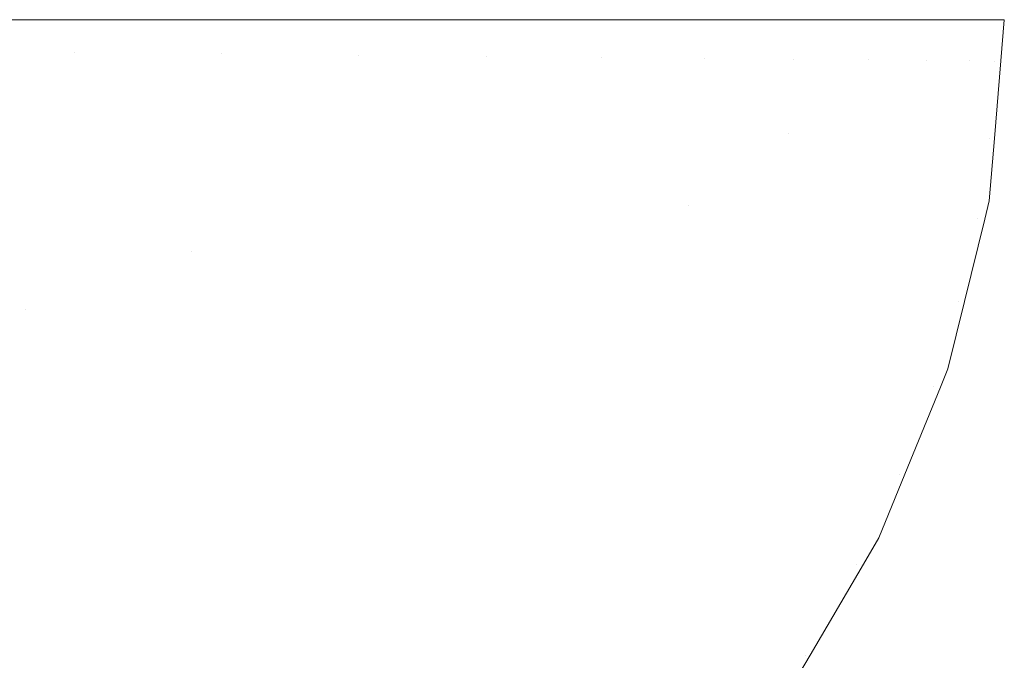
# Model space of a CAD drawing. Header units: centimetres. Extents: x 54.012 to 54.213, y 4.2 to 4.3.
# Tile 9 of 9: x 54.168 to 54.213, y 4.271 to 4.3. Entities that reach past the tile are written whole.
import ezdxf

# ---------------------------------------------------------------- set-up
doc = ezdxf.new("R2010")
doc.units = ezdxf.units.CM
doc.header["$LTSCALE"] = 2.54
doc.layers.add('Lucido design-1', color=7, linetype='Continuous')

# ---------------------------------------------------------------- blocks, each defined once
blk = doc.blocks.new('Gruppo-1')
at = {"color": 7, "linetype": 'Continuous', "lineweight": 9}
for points, invisible_edges in [([(54.170886, 4.298719, -2276.983655), (54.163797, 4.298786, -2276.987923), (54.163786, 4.300212, -2276.987862)], 11), ([(54.163786, 4.300212, -2276.987862), (54.170852, 4.300212, -2276.983553), (54.170886, 4.298719, -2276.983655)], 10), ([(54.170886, 4.298719, -2313.083655), (54.163797, 4.298786, -2313.087923), (54.163786, 4.300212, -2313.087862)], 11), ([(54.163786, 4.300212, -2313.087862), (54.170852, 4.300212, -2313.083553), (54.170886, 4.298719, -2313.083655)], 10), ([(54.170886, 4.298719, -2276.983655), (54.170852, 4.300212, -2276.983553), (54.174057, 4.300212, -2276.981598)], 9), ([(54.170886, 4.298719, -2313.083655), (54.170852, 4.300212, -2313.083553), (54.174057, 4.300212, -2313.081598)], 9), ([(54.177612, 4.298656, -2276.979109), (54.170886, 4.298719, -2276.983655), (54.174057, 4.300212, -2276.981598)], 11), ([(54.177612, 4.298656, -2313.079109), (54.170886, 4.298719, -2313.083655), (54.174057, 4.300212, -2313.081598)], 11), ([(54.174057, 4.300212, -2276.981598), (54.177562, 4.300212, -2276.979001), (54.177612, 4.298656, -2276.979109)], 10), ([(54.174057, 4.300212, -2313.081598), (54.177562, 4.300212, -2313.079001), (54.177612, 4.298656, -2313.079109)], 10), ([(54.183918, 4.298597, -2276.974297), (54.177612, 4.298656, -2276.979109), (54.177562, 4.300212, -2276.979001)], 11), ([(54.177562, 4.300212, -2276.979001), (54.183936, 4.300212, -2276.974279), (54.183918, 4.298597, -2276.974297)], 10), ([(54.183918, 4.298597, -2313.074297), (54.177612, 4.298656, -2313.079109), (54.177562, 4.300212, -2313.079001)], 11), ([(54.177562, 4.300212, -2313.079001), (54.183936, 4.300212, -2313.074279), (54.183918, 4.298597, -2313.074297)], 10), ([(54.189747, 4.298542, -2276.969229), (54.183918, 4.298597, -2276.974297), (54.18431, 4.300212, -2276.974002)], 11), ([(54.183918, 4.298597, -2276.974297), (54.183936, 4.300212, -2276.974279), (54.18431, 4.300212, -2276.974002)], 9), ([(54.189747, 4.298542, -2313.069229), (54.183918, 4.298597, -2313.074297), (54.18431, 4.300212, -2313.074002)], 11), ([(54.183918, 4.298597, -2313.074297), (54.183936, 4.300212, -2313.074279), (54.18431, 4.300212, -2313.074002)], 9), ([(54.18431, 4.300212, -2276.974002), (54.189663, 4.300212, -2276.969103), (54.189747, 4.298542, -2276.969229)], 10), ([(54.18431, 4.300212, -2313.074002), (54.189663, 4.300212, -2313.069103), (54.189747, 4.298542, -2313.069229)], 10), ([(54.189747, 4.298542, -2276.969229), (54.189663, 4.300212, -2276.969103), (54.193449, 4.300212, -2276.965638)], 9), ([(54.189747, 4.298542, -2313.069229), (54.189663, 4.300212, -2313.069103), (54.193449, 4.300212, -2313.065638)], 9), ([(54.193449, 4.300212, -2276.965638), (54.195043, 4.298492, -2276.963922), (54.189747, 4.298542, -2276.969229)], 11), ([(54.193449, 4.300212, -2313.065638), (54.195043, 4.298492, -2313.063922), (54.189747, 4.298542, -2313.069229)], 11), ([(54.193449, 4.300212, -2276.965638), (54.194997, 4.300212, -2276.963853), (54.195043, 4.298492, -2276.963922)], 10), ([(54.193449, 4.300212, -2313.065638), (54.194997, 4.300212, -2313.063853), (54.195043, 4.298492, -2313.063922)], 10), ([(54.199755, 4.298448, -2276.958396), (54.195043, 4.298492, -2276.963922), (54.194997, 4.300212, -2276.963853)], 11), ([(54.194997, 4.300212, -2276.963853), (54.199755, 4.300212, -2276.958367), (54.199755, 4.298448, -2276.958396)], 10), ([(54.199755, 4.298448, -2313.058396), (54.195043, 4.298492, -2313.063922), (54.194997, 4.300212, -2313.063853)], 11), ([(54.194997, 4.300212, -2313.063853), (54.199755, 4.300212, -2313.058367), (54.199755, 4.298448, -2313.058396)], 10), ([(54.203833, 4.29841, -2276.952675), (54.199755, 4.298448, -2276.958396), (54.200276, 4.300212, -2276.957767)], 11), ([(54.199755, 4.298448, -2276.958396), (54.199755, 4.300212, -2276.958367), (54.200276, 4.300212, -2276.957767)], 9), ([(54.203833, 4.29841, -2313.052675), (54.199755, 4.298448, -2313.058396), (54.200276, 4.300212, -2313.057767)], 11), ([(54.199755, 4.298448, -2313.058396), (54.199755, 4.300212, -2313.058367), (54.200276, 4.300212, -2313.057767)], 9), ([(54.200276, 4.300212, -2276.957767), (54.203715, 4.300212, -2276.952574), (54.203833, 4.29841, -2276.952675)], 10), ([(54.200276, 4.300212, -2313.057767), (54.203715, 4.300212, -2313.052574), (54.203833, 4.29841, -2313.052675)], 10), ([(54.203833, 4.29841, -2276.952675), (54.203715, 4.300212, -2276.952574), (54.206079, 4.300212, -2276.949004)], 9), ([(54.203833, 4.29841, -2313.052675), (54.203715, 4.300212, -2313.052574), (54.206079, 4.300212, -2313.049004)], 9), ([(54.206079, 4.300212, -2276.949004), (54.207233, 4.298378, -2276.946785), (54.203833, 4.29841, -2276.952675)], 11), ([(54.206079, 4.300212, -2313.049004), (54.207233, 4.298378, -2313.046785), (54.203833, 4.29841, -2313.052675)], 11), ([(54.206079, 4.300212, -2276.949004), (54.207139, 4.300212, -2276.946725), (54.207233, 4.298378, -2276.946785)], 10), ([(54.206079, 4.300212, -2313.049004), (54.207139, 4.300212, -2313.046725), (54.207233, 4.298378, -2313.046785)], 10), ([(54.209919, 4.298352, -2276.940757), (54.207233, 4.298378, -2276.946785), (54.207139, 4.300212, -2276.946725)], 11), ([(54.207139, 4.300212, -2276.946725), (54.209924, 4.300212, -2276.940742), (54.209919, 4.298352, -2276.940757)], 10), ([(54.209919, 4.298352, -2313.040757), (54.207233, 4.298378, -2313.046785), (54.207139, 4.300212, -2313.046725)], 11), ([(54.207139, 4.300212, -2313.046725), (54.209924, 4.300212, -2313.040742), (54.209919, 4.298352, -2313.040757)], 10), ([(54.21186, 4.298334, -2276.934621), (54.209919, 4.298352, -2276.940757), (54.210115, 4.300212, -2276.94033)], 11), ([(54.209919, 4.298352, -2276.940757), (54.209924, 4.300212, -2276.940742), (54.210115, 4.300212, -2276.94033)], 9), ([(54.21186, 4.298334, -2313.034621), (54.209919, 4.298352, -2313.040757), (54.210115, 4.300212, -2313.04033)], 11), ([(54.209919, 4.298352, -2313.040757), (54.209924, 4.300212, -2313.040742), (54.210115, 4.300212, -2313.04033)], 9), ([(54.210115, 4.300212, -2276.94033), (54.211741, 4.300212, -2276.934578), (54.21186, 4.298334, -2276.934621)], 10), ([(54.210115, 4.300212, -2313.04033), (54.211741, 4.300212, -2313.034578), (54.21186, 4.298334, -2313.034621)], 10), ([(54.21186, 4.298334, -2276.934621), (54.211741, 4.300212, -2276.934578), (54.212528, 4.300212, -2276.931795)], 9), ([(54.21186, 4.298334, -2313.034621), (54.211741, 4.300212, -2313.034578), (54.212528, 4.300212, -2313.031795)], 9), ([(54.213034, 4.298323, -2276.928414), (54.21186, 4.298334, -2276.934621), (54.212528, 4.300212, -2276.931795)], 11), ([(54.213034, 4.298323, -2313.028414), (54.21186, 4.298334, -2313.034621), (54.212528, 4.300212, -2313.031795)], 11), ([(54.212528, 4.300212, -2276.931795), (54.212858, 4.300212, -2276.928393), (54.213034, 4.298323, -2276.928414)], 10), ([(54.212528, 4.300212, -2313.031795), (54.212858, 4.300212, -2313.028393), (54.213034, 4.298323, -2313.028414)], 10), ([(54.212858, 4.300212, -2276.928393), (54.213463, 4.300212, -2276.92217), (54.213305, 4.29833, -2276.92217)], 8), ([(54.213305, 4.29833, -2276.92217), (54.213034, 4.298323, -2276.928414), (54.212858, 4.300212, -2276.928393)], 11), ([(54.212858, 4.300212, -2313.028393), (54.213463, 4.300212, -2313.02217), (54.213305, 4.29833, -2313.02217)], 8), ([(54.213305, 4.29833, -2313.02217), (54.213034, 4.298323, -2313.028414), (54.212858, 4.300212, -2313.028393)], 11), ([(54.170251, 4.293011, -2276.983655), (54.16319, 4.293332, -2276.987923), (54.163797, 4.298786, -2276.987923), (54.170886, 4.298719, -2276.983655)], 15), ([(54.170251, 4.293011, -2313.083655), (54.16319, 4.293332, -2313.087923), (54.163797, 4.298786, -2313.087923), (54.170886, 4.298719, -2313.083655)], 15), ([(54.170886, 4.298719, -2276.983655), (54.177612, 4.298656, -2276.979109), (54.17695, 4.292706, -2276.979109), (54.170251, 4.293011, -2276.983655)], 15), ([(54.170886, 4.298719, -2313.083655), (54.177612, 4.298656, -2313.079109), (54.17695, 4.292706, -2313.079109), (54.170251, 4.293011, -2313.083655)], 15), ([(54.183231, 4.292419, -2276.974297), (54.17695, 4.292706, -2276.979109), (54.177612, 4.298656, -2276.979109), (54.183918, 4.298597, -2276.974297)], 15), ([(54.183231, 4.292419, -2313.074297), (54.17695, 4.292706, -2313.079109), (54.177612, 4.298656, -2313.079109), (54.183918, 4.298597, -2313.074297)], 15), ([(54.183918, 4.298597, -2276.974297), (54.189747, 4.298542, -2276.969229), (54.189037, 4.292155, -2276.969229), (54.183231, 4.292419, -2276.974297)], 15), ([(54.183918, 4.298597, -2313.074297), (54.189747, 4.298542, -2313.069229), (54.189037, 4.292155, -2313.069229), (54.183231, 4.292419, -2313.074297)], 15), ([(54.194312, 4.291915, -2276.963922), (54.189037, 4.292155, -2276.969229), (54.189747, 4.298542, -2276.969229), (54.195043, 4.298492, -2276.963922)], 15), ([(54.194312, 4.291915, -2313.063922), (54.189037, 4.292155, -2313.069229), (54.189747, 4.298542, -2313.069229), (54.195043, 4.298492, -2313.063922)], 15), ([(54.195043, 4.298492, -2276.963922), (54.199755, 4.298448, -2276.958396), (54.199005, 4.291701, -2276.958396), (54.194312, 4.291915, -2276.963922)], 15), ([(54.195043, 4.298492, -2313.063922), (54.199755, 4.298448, -2313.058396), (54.199005, 4.291701, -2313.058396), (54.194312, 4.291915, -2313.063922)], 15), ([(54.199005, 4.291701, -2276.958396), (54.199755, 4.298448, -2276.958396), (54.203582, 4.295019, -2276.952675)], 11), ([(54.199005, 4.291701, -2313.058396), (54.199755, 4.298448, -2313.058396), (54.203582, 4.295019, -2313.052675)], 11), ([(54.199755, 4.298448, -2276.958396), (54.203833, 4.29841, -2276.952675), (54.203582, 4.295019, -2276.952675)], 11), ([(54.199755, 4.298448, -2313.058396), (54.203833, 4.29841, -2313.052675), (54.203582, 4.295019, -2313.052675)], 11), ([(54.203582, 4.295019, -2276.952675), (54.203833, 4.29841, -2276.952675), (54.207233, 4.298378, -2276.946785), (54.206978, 4.294926, -2276.946785)], 15), ([(54.203582, 4.295019, -2313.052675), (54.203833, 4.29841, -2313.052675), (54.207233, 4.298378, -2313.046785), (54.206978, 4.294926, -2313.046785)], 15), ([(54.206978, 4.294926, -2276.946785), (54.207233, 4.298378, -2276.946785), (54.209919, 4.298352, -2276.940757), (54.20966, 4.294854, -2276.940757)], 15), ([(54.206978, 4.294926, -2313.046785), (54.207233, 4.298378, -2313.046785), (54.209919, 4.298352, -2313.040757), (54.20966, 4.294854, -2313.040757)], 15), ([(54.20966, 4.294854, -2276.940757), (54.209919, 4.298352, -2276.940757), (54.21186, 4.298334, -2276.934621), (54.211599, 4.294801, -2276.934621)], 15), ([(54.20966, 4.294854, -2313.040757), (54.209919, 4.298352, -2313.040757), (54.21186, 4.298334, -2313.034621), (54.211599, 4.294801, -2313.034621)], 15), ([(54.211599, 4.294801, -2276.934621), (54.21186, 4.298334, -2276.934621), (54.213034, 4.298323, -2276.928414), (54.212771, 4.294769, -2276.928414)], 15), ([(54.211599, 4.294801, -2313.034621), (54.21186, 4.298334, -2313.034621), (54.213034, 4.298323, -2313.028414), (54.212771, 4.294769, -2313.028414)], 15), ([(54.213008, 4.294772, -2276.92217), (54.212771, 4.294769, -2276.928414), (54.213034, 4.298323, -2276.928414)], 11), ([(54.213008, 4.294772, -2313.02217), (54.212771, 4.294769, -2313.028414), (54.213034, 4.298323, -2313.028414)], 11), ([(54.213034, 4.298323, -2276.928414), (54.213305, 4.29833, -2276.92217), (54.213008, 4.294772, -2276.92217)], 9), ([(54.213034, 4.298323, -2313.028414), (54.213305, 4.29833, -2313.02217), (54.213008, 4.294772, -2313.02217)], 9), ([(54.203582, 4.295019, -2276.952675), (54.203066, 4.291516, -2276.952675), (54.199005, 4.291701, -2276.958396)], 11), ([(54.203582, 4.295019, -2313.052675), (54.203066, 4.291516, -2313.052675), (54.199005, 4.291701, -2313.058396)], 11), ([(54.206978, 4.294926, -2276.946785), (54.206453, 4.291362, -2276.946785), (54.203066, 4.291516, -2276.952675), (54.203582, 4.295019, -2276.952675)], 15), ([(54.206978, 4.294926, -2313.046785), (54.206453, 4.291362, -2313.046785), (54.203066, 4.291516, -2313.052675), (54.203582, 4.295019, -2313.052675)], 15), ([(54.20966, 4.294854, -2276.940757), (54.209128, 4.29124, -2276.940757), (54.206453, 4.291362, -2276.946785), (54.206978, 4.294926, -2276.946785)], 15), ([(54.20966, 4.294854, -2313.040757), (54.209128, 4.29124, -2313.040757), (54.206453, 4.291362, -2313.046785), (54.206978, 4.294926, -2313.046785)], 15), ([(54.211599, 4.294801, -2276.934621), (54.211061, 4.291152, -2276.934621), (54.209128, 4.29124, -2276.940757), (54.20966, 4.294854, -2276.940757)], 15), ([(54.211599, 4.294801, -2313.034621), (54.211061, 4.291152, -2313.034621), (54.209128, 4.29124, -2313.040757), (54.20966, 4.294854, -2313.040757)], 15), ([(54.212771, 4.294769, -2276.928414), (54.21223, 4.291099, -2276.928414), (54.211061, 4.291152, -2276.934621), (54.211599, 4.294801, -2276.934621)], 15), ([(54.212771, 4.294769, -2313.028414), (54.21223, 4.291099, -2313.028414), (54.211061, 4.291152, -2313.034621), (54.211599, 4.294801, -2313.034621)], 15), ([(54.212771, 4.294769, -2276.928414), (54.213008, 4.294772, -2276.92217), (54.212771, 4.291929, -2276.92217)], 9), ([(54.212771, 4.294769, -2313.028414), (54.213008, 4.294772, -2313.02217), (54.212771, 4.291929, -2313.02217)], 9), ([(54.212771, 4.291929, -2276.92217), (54.21223, 4.291099, -2276.928414), (54.212771, 4.294769, -2276.928414)], 11), ([(54.212771, 4.291929, -2313.02217), (54.21223, 4.291099, -2313.028414), (54.212771, 4.294769, -2313.028414)], 11), ([(54.16865, 4.28694, -2276.983655), (54.161661, 4.287533, -2276.987923), (54.16319, 4.293332, -2276.987923), (54.170251, 4.293011, -2276.983655)], 15), ([(54.16865, 4.28694, -2313.083655), (54.161661, 4.287533, -2313.087923), (54.16319, 4.293332, -2313.087923), (54.170251, 4.293011, -2313.083655)], 15), ([(54.16865, 4.28694, -2276.983655), (54.170251, 4.293011, -2276.983655), (54.176254, 4.289588, -2276.979109)], 11), ([(54.16865, 4.28694, -2313.083655), (54.170251, 4.293011, -2313.083655), (54.176254, 4.289588, -2313.079109)], 11), ([(54.170251, 4.293011, -2276.983655), (54.17695, 4.292706, -2276.979109), (54.176254, 4.289588, -2276.979109)], 11), ([(54.170251, 4.293011, -2313.083655), (54.17695, 4.292706, -2313.079109), (54.176254, 4.289588, -2313.079109)], 11), ([(54.176254, 4.289588, -2276.979109), (54.17695, 4.292706, -2276.979109), (54.183231, 4.292419, -2276.974297), (54.182508, 4.289183, -2276.974297)], 15), ([(54.176254, 4.289588, -2313.079109), (54.17695, 4.292706, -2313.079109), (54.183231, 4.292419, -2313.074297), (54.182508, 4.289183, -2313.074297)], 15), ([(54.182508, 4.289183, -2276.974297), (54.183231, 4.292419, -2276.974297), (54.189037, 4.292155, -2276.969229), (54.188289, 4.288809, -2276.969229)], 15), ([(54.182508, 4.289183, -2313.074297), (54.183231, 4.292419, -2313.074297), (54.189037, 4.292155, -2313.069229), (54.188289, 4.288809, -2313.069229)], 15), ([(54.188289, 4.288809, -2276.969229), (54.189037, 4.292155, -2276.969229), (54.194312, 4.291915, -2276.963922), (54.193542, 4.288468, -2276.963922)], 15), ([(54.188289, 4.288809, -2313.069229), (54.189037, 4.292155, -2313.069229), (54.194312, 4.291915, -2313.063922), (54.193542, 4.288468, -2313.063922)], 15), ([(54.193542, 4.288468, -2276.963922), (54.194312, 4.291915, -2276.963922), (54.199005, 4.291701, -2276.958396), (54.198215, 4.288166, -2276.958396)], 15), ([(54.193542, 4.288468, -2313.063922), (54.194312, 4.291915, -2313.063922), (54.199005, 4.291701, -2313.058396), (54.198215, 4.288166, -2313.058396)], 15), ([(54.198215, 4.288166, -2276.958396), (54.199005, 4.291701, -2276.958396), (54.203066, 4.291516, -2276.952675), (54.202259, 4.287904, -2276.952675)], 15), ([(54.198215, 4.288166, -2313.058396), (54.199005, 4.291701, -2313.058396), (54.203066, 4.291516, -2313.052675), (54.202259, 4.287904, -2313.052675)], 15), ([(54.212771, 4.291929, -2276.92217), (54.212565, 4.291095, -2276.92217), (54.21223, 4.291099, -2276.928414)], 10), ([(54.212771, 4.291929, -2313.02217), (54.212565, 4.291095, -2313.02217), (54.21223, 4.291099, -2313.028414)], 10), ([(54.202259, 4.287904, -2276.952675), (54.203066, 4.291516, -2276.952675), (54.206453, 4.291362, -2276.946785), (54.205632, 4.287686, -2276.946785)], 15), ([(54.202259, 4.287904, -2313.052675), (54.203066, 4.291516, -2313.052675), (54.206453, 4.291362, -2313.046785), (54.205632, 4.287686, -2313.046785)], 15), ([(54.205632, 4.287686, -2276.946785), (54.206453, 4.291362, -2276.946785), (54.209128, 4.29124, -2276.940757), (54.208296, 4.287513, -2276.940757)], 15), ([(54.205632, 4.287686, -2313.046785), (54.206453, 4.291362, -2313.046785), (54.209128, 4.29124, -2313.040757), (54.208296, 4.287513, -2313.040757)], 15), ([(54.208296, 4.287513, -2276.940757), (54.209128, 4.29124, -2276.940757), (54.211061, 4.291152, -2276.934621), (54.210221, 4.287389, -2276.934621)], 15), ([(54.208296, 4.287513, -2313.040757), (54.209128, 4.29124, -2313.040757), (54.211061, 4.291152, -2313.034621), (54.210221, 4.287389, -2313.034621)], 15), ([(54.210221, 4.287389, -2276.934621), (54.211061, 4.291152, -2276.934621), (54.21223, 4.291099, -2276.928414), (54.211385, 4.287313, -2276.928414)], 15), ([(54.210221, 4.287389, -2313.034621), (54.211061, 4.291152, -2313.034621), (54.21223, 4.291099, -2313.028414), (54.211385, 4.287313, -2313.028414)], 15), ([(54.211637, 4.287322, -2276.92217), (54.211385, 4.287313, -2276.928414), (54.21223, 4.291099, -2276.928414)], 11), ([(54.211637, 4.287322, -2313.02217), (54.211385, 4.287313, -2313.028414), (54.21223, 4.291099, -2313.028414)], 11), ([(54.21223, 4.291099, -2276.928414), (54.212565, 4.291095, -2276.92217), (54.211637, 4.287322, -2276.92217)], 9), ([(54.21223, 4.291099, -2313.028414), (54.212565, 4.291095, -2313.02217), (54.211637, 4.287322, -2313.02217)], 9), ([(54.176254, 4.289588, -2276.979109), (54.175282, 4.286378, -2276.979109), (54.16865, 4.28694, -2276.983655)], 11), ([(54.176254, 4.289588, -2313.079109), (54.175282, 4.286378, -2313.079109), (54.16865, 4.28694, -2313.083655)], 11), ([(54.182508, 4.289183, -2276.974297), (54.181499, 4.285851, -2276.974297), (54.175282, 4.286378, -2276.979109), (54.176254, 4.289588, -2276.979109)], 15), ([(54.182508, 4.289183, -2313.074297), (54.181499, 4.285851, -2313.074297), (54.175282, 4.286378, -2313.079109), (54.176254, 4.289588, -2313.079109)], 15), ([(54.188289, 4.288809, -2276.969229), (54.187245, 4.285364, -2276.969229), (54.181499, 4.285851, -2276.974297), (54.182508, 4.289183, -2276.974297)], 15), ([(54.188289, 4.288809, -2313.069229), (54.187245, 4.285364, -2313.069229), (54.181499, 4.285851, -2313.074297), (54.182508, 4.289183, -2313.074297)], 15), ([(54.193542, 4.288468, -2276.963922), (54.192467, 4.284921, -2276.963922), (54.187245, 4.285364, -2276.969229), (54.188289, 4.288809, -2276.969229)], 15), ([(54.193542, 4.288468, -2313.063922), (54.192467, 4.284921, -2313.063922), (54.187245, 4.285364, -2313.069229), (54.188289, 4.288809, -2313.069229)], 15), ([(54.198215, 4.288166, -2276.958396), (54.197113, 4.284527, -2276.958396), (54.192467, 4.284921, -2276.963922), (54.193542, 4.288468, -2276.963922)], 15), ([(54.198215, 4.288166, -2313.058396), (54.197113, 4.284527, -2313.058396), (54.192467, 4.284921, -2313.063922), (54.193542, 4.288468, -2313.063922)], 15), ([(54.202259, 4.287904, -2276.952675), (54.201133, 4.284186, -2276.952675), (54.197113, 4.284527, -2276.958396), (54.198215, 4.288166, -2276.958396)], 15), ([(54.202259, 4.287904, -2313.052675), (54.201133, 4.284186, -2313.052675), (54.197113, 4.284527, -2313.058396), (54.198215, 4.288166, -2313.058396)], 15), ([(54.205632, 4.287686, -2276.946785), (54.204486, 4.283902, -2276.946785), (54.201133, 4.284186, -2276.952675), (54.202259, 4.287904, -2276.952675)], 15), ([(54.205632, 4.287686, -2313.046785), (54.204486, 4.283902, -2313.046785), (54.201133, 4.284186, -2313.052675), (54.202259, 4.287904, -2313.052675)], 15), ([(54.208296, 4.287513, -2276.940757), (54.207134, 4.283677, -2276.940757), (54.204486, 4.283902, -2276.946785), (54.205632, 4.287686, -2276.946785)], 15), ([(54.208296, 4.287513, -2313.040757), (54.207134, 4.283677, -2313.040757), (54.204486, 4.283902, -2313.046785), (54.205632, 4.287686, -2313.046785)], 15), ([(54.160494, 4.284511, -2276.987923), (54.161661, 4.287533, -2276.987923), (54.16865, 4.28694, -2276.983655), (54.167429, 4.283777, -2276.983655)], 15), ([(54.160494, 4.284511, -2313.087923), (54.161661, 4.287533, -2313.087923), (54.16865, 4.28694, -2313.083655), (54.167429, 4.283777, -2313.083655)], 15), ([(54.210221, 4.287389, -2276.934621), (54.209047, 4.283515, -2276.934621), (54.207134, 4.283677, -2276.940757), (54.208296, 4.287513, -2276.940757)], 15), ([(54.210221, 4.287389, -2313.034621), (54.209047, 4.283515, -2313.034621), (54.207134, 4.283677, -2313.040757), (54.208296, 4.287513, -2313.040757)], 15), ([(54.211385, 4.287313, -2276.928414), (54.210204, 4.283417, -2276.928414), (54.209047, 4.283515, -2276.934621), (54.210221, 4.287389, -2276.934621)], 15), ([(54.211385, 4.287313, -2313.028414), (54.210204, 4.283417, -2313.028414), (54.209047, 4.283515, -2313.034621), (54.210221, 4.287389, -2313.034621)], 15), ([(54.21088, 4.284245, -2276.92217), (54.210204, 4.283417, -2276.928414), (54.211385, 4.287313, -2276.928414)], 11), ([(54.21088, 4.284245, -2313.02217), (54.210204, 4.283417, -2313.028414), (54.211385, 4.287313, -2313.028414)], 11), ([(54.211385, 4.287313, -2276.928414), (54.211637, 4.287322, -2276.92217), (54.21088, 4.284245, -2276.92217)], 9), ([(54.211385, 4.287313, -2313.028414), (54.211637, 4.287322, -2313.02217), (54.21088, 4.284245, -2313.02217)], 9), ([(54.167429, 4.283777, -2276.983655), (54.16865, 4.28694, -2276.983655), (54.175282, 4.286378, -2276.979109), (54.174008, 4.283081, -2276.979109)], 15), ([(54.167429, 4.283777, -2313.083655), (54.16865, 4.28694, -2313.083655), (54.175282, 4.286378, -2313.079109), (54.174008, 4.283081, -2313.079109)], 15), ([(54.174008, 4.283081, -2276.979109), (54.175282, 4.286378, -2276.979109), (54.181499, 4.285851, -2276.974297), (54.180177, 4.282428, -2276.974297)], 15), ([(54.174008, 4.283081, -2313.079109), (54.175282, 4.286378, -2313.079109), (54.181499, 4.285851, -2313.074297), (54.180177, 4.282428, -2313.074297)], 15), ([(54.180177, 4.282428, -2276.974297), (54.181499, 4.285851, -2276.974297), (54.187245, 4.285364, -2276.969229), (54.185879, 4.281824, -2276.969229)], 15), ([(54.180177, 4.282428, -2313.074297), (54.181499, 4.285851, -2313.074297), (54.187245, 4.285364, -2313.069229), (54.185879, 4.281824, -2313.069229)], 15), ([(54.185879, 4.281824, -2276.969229), (54.187245, 4.285364, -2276.969229), (54.192467, 4.284921, -2276.963922), (54.19106, 4.281276, -2276.963922)], 15), ([(54.185879, 4.281824, -2313.069229), (54.187245, 4.285364, -2313.069229), (54.192467, 4.284921, -2313.063922), (54.19106, 4.281276, -2313.063922)], 15), ([(54.19106, 4.281276, -2276.963922), (54.192467, 4.284921, -2276.963922), (54.197113, 4.284527, -2276.958396), (54.195669, 4.280788, -2276.958396)], 15), ([(54.19106, 4.281276, -2313.063922), (54.192467, 4.284921, -2313.063922), (54.197113, 4.284527, -2313.058396), (54.195669, 4.280788, -2313.058396)], 15), ([(54.195669, 4.280788, -2276.958396), (54.197113, 4.284527, -2276.958396), (54.201133, 4.284186, -2276.952675), (54.199658, 4.280366, -2276.952675)], 15), ([(54.195669, 4.280788, -2313.058396), (54.197113, 4.284527, -2313.058396), (54.201133, 4.284186, -2313.052675), (54.199658, 4.280366, -2313.052675)], 15), ([(54.199658, 4.280366, -2276.952675), (54.201133, 4.284186, -2276.952675), (54.204486, 4.283902, -2276.946785), (54.202984, 4.280014, -2276.946785)], 15), ([(54.199658, 4.280366, -2313.052675), (54.201133, 4.284186, -2313.052675), (54.204486, 4.283902, -2313.046785), (54.202984, 4.280014, -2313.046785)], 15), ([(54.21088, 4.284245, -2276.92217), (54.210538, 4.283406, -2276.92217), (54.210204, 4.283417, -2276.928414)], 10), ([(54.21088, 4.284245, -2313.02217), (54.210538, 4.283406, -2313.02217), (54.210204, 4.283417, -2313.028414)], 10), ([(54.174008, 4.283081, -2276.979109), (54.172407, 4.279701, -2276.979109), (54.165893, 4.280534, -2276.983655), (54.167429, 4.283777, -2276.983655)], 15), ([(54.174008, 4.283081, -2313.079109), (54.172407, 4.279701, -2313.079109), (54.165893, 4.280534, -2313.083655), (54.167429, 4.283777, -2313.083655)], 15), ([(54.202984, 4.280014, -2276.946785), (54.204486, 4.283902, -2276.946785), (54.207134, 4.283677, -2276.940757), (54.205612, 4.279736, -2276.940757)], 15), ([(54.202984, 4.280014, -2313.046785), (54.204486, 4.283902, -2313.046785), (54.207134, 4.283677, -2313.040757), (54.205612, 4.279736, -2313.040757)], 15), ([(54.205612, 4.279736, -2276.940757), (54.207134, 4.283677, -2276.940757), (54.209047, 4.283515, -2276.934621), (54.20751, 4.279535, -2276.934621)], 15), ([(54.205612, 4.279736, -2313.040757), (54.207134, 4.283677, -2313.040757), (54.209047, 4.283515, -2313.034621), (54.20751, 4.279535, -2313.034621)], 15), ([(54.20751, 4.279535, -2276.934621), (54.209047, 4.283515, -2276.934621), (54.210204, 4.283417, -2276.928414), (54.208659, 4.279413, -2276.928414)], 15), ([(54.20751, 4.279535, -2313.034621), (54.209047, 4.283515, -2313.034621), (54.210204, 4.283417, -2313.028414), (54.208659, 4.279413, -2313.028414)], 15), ([(54.180177, 4.282428, -2276.974297), (54.178515, 4.278919, -2276.974297), (54.172407, 4.279701, -2276.979109), (54.174008, 4.283081, -2276.979109)], 15), ([(54.180177, 4.282428, -2313.074297), (54.178515, 4.278919, -2313.074297), (54.172407, 4.279701, -2313.079109), (54.174008, 4.283081, -2313.079109)], 15), ([(54.208914, 4.279425, -2276.92217), (54.208659, 4.279413, -2276.928414), (54.210204, 4.283417, -2276.928414)], 11), ([(54.208914, 4.279425, -2313.02217), (54.208659, 4.279413, -2313.028414), (54.210204, 4.283417, -2313.028414)], 11), ([(54.210204, 4.283417, -2276.928414), (54.210538, 4.283406, -2276.92217), (54.208914, 4.279425, -2276.92217)], 9), ([(54.210204, 4.283417, -2313.028414), (54.210538, 4.283406, -2313.02217), (54.208914, 4.279425, -2313.02217)], 9), ([(54.185879, 4.281824, -2276.969229), (54.184161, 4.278196, -2276.969229), (54.178515, 4.278919, -2276.974297), (54.180177, 4.282428, -2276.974297)], 15), ([(54.185879, 4.281824, -2313.069229), (54.184161, 4.278196, -2313.069229), (54.178515, 4.278919, -2313.074297), (54.180177, 4.282428, -2313.074297)], 15), ([(54.19106, 4.281276, -2276.963922), (54.18929, 4.27754, -2276.963922), (54.184161, 4.278196, -2276.969229), (54.185879, 4.281824, -2276.969229)], 15), ([(54.19106, 4.281276, -2313.063922), (54.18929, 4.27754, -2313.063922), (54.184161, 4.278196, -2313.069229), (54.185879, 4.281824, -2313.069229)], 15), ([(54.195669, 4.280788, -2276.958396), (54.193854, 4.276956, -2276.958396), (54.18929, 4.27754, -2276.963922), (54.19106, 4.281276, -2276.963922)], 15), ([(54.195669, 4.280788, -2313.058396), (54.193854, 4.276956, -2313.058396), (54.18929, 4.27754, -2313.063922), (54.19106, 4.281276, -2313.063922)], 15), ([(54.164017, 4.277219, -2276.983655), (54.165893, 4.280534, -2276.983655), (54.172407, 4.279701, -2276.979109), (54.170452, 4.276245, -2276.979109)], 15), ([(54.164017, 4.277219, -2313.083655), (54.165893, 4.280534, -2313.083655), (54.172407, 4.279701, -2313.079109), (54.170452, 4.276245, -2313.079109)], 15), ([(54.199658, 4.280366, -2276.952675), (54.197803, 4.27645, -2276.952675), (54.193854, 4.276956, -2276.958396), (54.195669, 4.280788, -2276.958396)], 15), ([(54.199658, 4.280366, -2313.052675), (54.197803, 4.27645, -2313.052675), (54.193854, 4.276956, -2313.058396), (54.195669, 4.280788, -2313.058396)], 15), ([(54.202984, 4.280014, -2276.946785), (54.201097, 4.276029, -2276.946785), (54.197803, 4.27645, -2276.952675), (54.199658, 4.280366, -2276.952675)], 15), ([(54.202984, 4.280014, -2313.046785), (54.201097, 4.276029, -2313.046785), (54.197803, 4.27645, -2313.052675), (54.199658, 4.280366, -2313.052675)], 15), ([(54.205612, 4.279736, -2276.940757), (54.203698, 4.275696, -2276.940757), (54.201097, 4.276029, -2276.946785), (54.202984, 4.280014, -2276.946785)], 15), ([(54.205612, 4.279736, -2313.040757), (54.203698, 4.275696, -2313.040757), (54.201097, 4.276029, -2313.046785), (54.202984, 4.280014, -2313.046785)], 15), ([(54.170452, 4.276245, -2276.979109), (54.172407, 4.279701, -2276.979109), (54.178515, 4.278919, -2276.974297), (54.176485, 4.275331, -2276.974297)], 15), ([(54.170452, 4.276245, -2313.079109), (54.172407, 4.279701, -2313.079109), (54.178515, 4.278919, -2313.074297), (54.176485, 4.275331, -2313.074297)], 15), ([(54.20751, 4.279535, -2276.934621), (54.205578, 4.275455, -2276.934621), (54.203698, 4.275696, -2276.940757), (54.205612, 4.279736, -2276.940757)], 15), ([(54.20751, 4.279535, -2313.034621), (54.205578, 4.275455, -2313.034621), (54.203698, 4.275696, -2313.040757), (54.205612, 4.279736, -2313.040757)], 15), ([(54.208659, 4.279413, -2276.928414), (54.206715, 4.275309, -2276.928414), (54.205578, 4.275455, -2276.934621), (54.20751, 4.279535, -2276.934621)], 15), ([(54.208659, 4.279413, -2313.028414), (54.206715, 4.275309, -2313.028414), (54.205578, 4.275455, -2313.034621), (54.20751, 4.279535, -2313.034621)], 15), ([(54.207724, 4.276506, -2276.92217), (54.206715, 4.275309, -2276.928414), (54.208659, 4.279413, -2276.928414)], 11), ([(54.207724, 4.276506, -2313.02217), (54.206715, 4.275309, -2313.028414), (54.208659, 4.279413, -2313.028414)], 11), ([(54.208659, 4.279413, -2276.928414), (54.208914, 4.279425, -2276.92217), (54.207724, 4.276506, -2276.92217)], 9), ([(54.208659, 4.279413, -2313.028414), (54.208914, 4.279425, -2313.02217), (54.207724, 4.276506, -2313.02217)], 9), ([(54.176485, 4.275331, -2276.974297), (54.178515, 4.278919, -2276.974297), (54.184161, 4.278196, -2276.969229), (54.182062, 4.274487, -2276.969229)], 15), ([(54.176485, 4.275331, -2313.074297), (54.178515, 4.278919, -2313.074297), (54.184161, 4.278196, -2313.069229), (54.182062, 4.274487, -2313.069229)], 15), ([(54.182062, 4.274487, -2276.969229), (54.184161, 4.278196, -2276.969229), (54.18929, 4.27754, -2276.963922), (54.187129, 4.27372, -2276.963922)], 15), ([(54.182062, 4.274487, -2313.069229), (54.184161, 4.278196, -2313.069229), (54.18929, 4.27754, -2313.063922), (54.187129, 4.27372, -2313.063922)], 15), ([(54.170452, 4.276245, -2276.979109), (54.168114, 4.272721, -2276.979109), (54.161774, 4.273839, -2276.983655), (54.164017, 4.277219, -2276.983655)], 15), ([(54.170452, 4.276245, -2313.079109), (54.168114, 4.272721, -2313.079109), (54.161774, 4.273839, -2313.083655), (54.164017, 4.277219, -2313.083655)], 15), ([(54.187129, 4.27372, -2276.963922), (54.18929, 4.27754, -2276.963922), (54.193854, 4.276956, -2276.958396), (54.191637, 4.273037, -2276.958396)], 15), ([(54.187129, 4.27372, -2313.063922), (54.18929, 4.27754, -2313.063922), (54.193854, 4.276956, -2313.058396), (54.191637, 4.273037, -2313.058396)], 15), ([(54.191637, 4.273037, -2276.958396), (54.193854, 4.276956, -2276.958396), (54.197803, 4.27645, -2276.952675), (54.195538, 4.272447, -2276.952675)], 15), ([(54.191637, 4.273037, -2313.058396), (54.193854, 4.276956, -2313.058396), (54.197803, 4.27645, -2313.052675), (54.195538, 4.272447, -2313.052675)], 15), ([(54.195538, 4.272447, -2276.952675), (54.197803, 4.27645, -2276.952675), (54.201097, 4.276029, -2276.946785), (54.198791, 4.271954, -2276.946785)], 15), ([(54.195538, 4.272447, -2313.052675), (54.197803, 4.27645, -2313.052675), (54.201097, 4.276029, -2313.046785), (54.198791, 4.271954, -2313.046785)], 15), ([(54.207724, 4.276506, -2276.92217), (54.207019, 4.275306, -2276.92217), (54.206715, 4.275309, -2276.928414)], 10), ([(54.207724, 4.276506, -2313.02217), (54.207019, 4.275306, -2313.02217), (54.206715, 4.275309, -2313.028414)], 10), ([(54.176485, 4.275331, -2276.974297), (54.174058, 4.271674, -2276.974297), (54.168114, 4.272721, -2276.979109), (54.170452, 4.276245, -2276.979109)], 15), ([(54.176485, 4.275331, -2313.074297), (54.174058, 4.271674, -2313.074297), (54.168114, 4.272721, -2313.079109), (54.170452, 4.276245, -2313.079109)], 15), ([(54.198791, 4.271954, -2276.946785), (54.201097, 4.276029, -2276.946785), (54.203698, 4.275696, -2276.940757), (54.201361, 4.271565, -2276.940757)], 15), ([(54.198791, 4.271954, -2313.046785), (54.201097, 4.276029, -2313.046785), (54.203698, 4.275696, -2313.040757), (54.201361, 4.271565, -2313.040757)], 15), ([(54.201361, 4.271565, -2276.940757), (54.203698, 4.275696, -2276.940757), (54.205578, 4.275455, -2276.934621), (54.203218, 4.271284, -2276.934621)], 15), ([(54.201361, 4.271565, -2313.040757), (54.203698, 4.275696, -2313.040757), (54.205578, 4.275455, -2313.034621), (54.203218, 4.271284, -2313.034621)], 15), ([(54.203218, 4.271284, -2276.934621), (54.205578, 4.275455, -2276.934621), (54.206715, 4.275309, -2276.928414), (54.204341, 4.271114, -2276.928414)], 15), ([(54.203218, 4.271284, -2313.034621), (54.205578, 4.275455, -2313.034621), (54.206715, 4.275309, -2313.028414), (54.204341, 4.271114, -2313.028414)], 15), ([(54.182062, 4.274487, -2276.969229), (54.179552, 4.270705, -2276.969229), (54.174058, 4.271674, -2276.974297), (54.176485, 4.275331, -2276.974297)], 15), ([(54.182062, 4.274487, -2313.069229), (54.179552, 4.270705, -2313.069229), (54.174058, 4.271674, -2313.074297), (54.176485, 4.275331, -2313.074297)], 15), ([(54.204572, 4.271142, -2276.92217), (54.204341, 4.271114, -2276.928414), (54.206715, 4.275309, -2276.928414)], 11), ([(54.204572, 4.271142, -2313.02217), (54.204341, 4.271114, -2313.028414), (54.206715, 4.275309, -2313.028414)], 11), ([(54.206715, 4.275309, -2276.928414), (54.207019, 4.275306, -2276.92217), (54.204572, 4.271142, -2276.92217)], 9), ([(54.206715, 4.275309, -2313.028414), (54.207019, 4.275306, -2313.02217), (54.204572, 4.271142, -2313.02217)], 9), ([(54.187129, 4.27372, -2276.963922), (54.184545, 4.269825, -2276.963922), (54.179552, 4.270705, -2276.969229), (54.182062, 4.274487, -2276.969229)], 15), ([(54.187129, 4.27372, -2313.063922), (54.184545, 4.269825, -2313.063922), (54.179552, 4.270705, -2313.069229), (54.182062, 4.274487, -2313.069229)], 15), ([(54.191637, 4.273037, -2276.958396), (54.188986, 4.269042, -2276.958396), (54.184545, 4.269825, -2276.963922), (54.187129, 4.27372, -2276.963922)], 15), ([(54.191637, 4.273037, -2313.058396), (54.188986, 4.269042, -2313.058396), (54.184545, 4.269825, -2313.063922), (54.187129, 4.27372, -2313.063922)], 15), ([(54.165366, 4.269141, -2276.979109), (54.168114, 4.272721, -2276.979109), (54.174058, 4.271674, -2276.974297), (54.171205, 4.267957, -2276.974297)], 15), ([(54.165366, 4.269141, -2313.079109), (54.168114, 4.272721, -2313.079109), (54.174058, 4.271674, -2313.074297), (54.171205, 4.267957, -2313.074297)], 15), ([(54.195538, 4.272447, -2276.952675), (54.192829, 4.268365, -2276.952675), (54.188986, 4.269042, -2276.958396), (54.191637, 4.273037, -2276.958396)], 15), ([(54.195538, 4.272447, -2313.052675), (54.192829, 4.268365, -2313.052675), (54.188986, 4.269042, -2313.058396), (54.191637, 4.273037, -2313.058396)], 15), ([(54.198791, 4.271954, -2276.946785), (54.196035, 4.2678, -2276.946785), (54.192829, 4.268365, -2276.952675), (54.195538, 4.272447, -2276.952675)], 15), ([(54.198791, 4.271954, -2313.046785), (54.196035, 4.2678, -2313.046785), (54.192829, 4.268365, -2313.052675), (54.195538, 4.272447, -2313.052675)], 15), ([(54.201361, 4.271565, -2276.940757), (54.198567, 4.267354, -2276.940757), (54.196035, 4.2678, -2276.946785), (54.198791, 4.271954, -2276.946785)], 15), ([(54.201361, 4.271565, -2313.040757), (54.198567, 4.267354, -2313.040757), (54.196035, 4.2678, -2313.046785), (54.198791, 4.271954, -2313.046785)], 15), ([(54.171205, 4.267957, -2276.974297), (54.174058, 4.271674, -2276.974297), (54.179552, 4.270705, -2276.969229), (54.176602, 4.266862, -2276.969229)], 15), ([(54.171205, 4.267957, -2313.074297), (54.174058, 4.271674, -2313.074297), (54.179552, 4.270705, -2313.069229), (54.176602, 4.266862, -2313.069229)], 15), ([(54.203218, 4.271284, -2276.934621), (54.200396, 4.267031, -2276.934621), (54.198567, 4.267354, -2276.940757), (54.201361, 4.271565, -2276.940757)], 15), ([(54.203218, 4.271284, -2313.034621), (54.200396, 4.267031, -2313.034621), (54.198567, 4.267354, -2313.040757), (54.201361, 4.271565, -2313.040757)], 15), ([(54.204341, 4.271114, -2276.928414), (54.201502, 4.266836, -2276.928414), (54.200396, 4.267031, -2276.934621), (54.203218, 4.271284, -2276.934621)], 15), ([(54.204341, 4.271114, -2313.028414), (54.201502, 4.266836, -2313.028414), (54.200396, 4.267031, -2313.034621), (54.203218, 4.271284, -2313.034621)], 15), ([(54.202681, 4.267925, -2276.92217), (54.201502, 4.266836, -2276.928414), (54.204341, 4.271114, -2276.928414)], 11), ([(54.202681, 4.267925, -2313.02217), (54.201502, 4.266836, -2313.028414), (54.204341, 4.271114, -2313.028414)], 11), ([(54.204341, 4.271114, -2276.928414), (54.204572, 4.271142, -2276.92217), (54.202681, 4.267925, -2276.92217)], 9), ([(54.204341, 4.271114, -2313.028414), (54.204572, 4.271142, -2313.02217), (54.202681, 4.267925, -2313.02217)], 9)]:
    blk.add_3dface(points, dxfattribs=dict(at, invisible_edges=invisible_edges))

msp = doc.modelspace()

# ---------------------------------------------------------------- block references
at = {"layer": 'Lucido design-1', "color": 7}
msp.add_blockref('Gruppo-1', (0, 0), dxfattribs=at)

doc.saveas('drawing.dxf')
